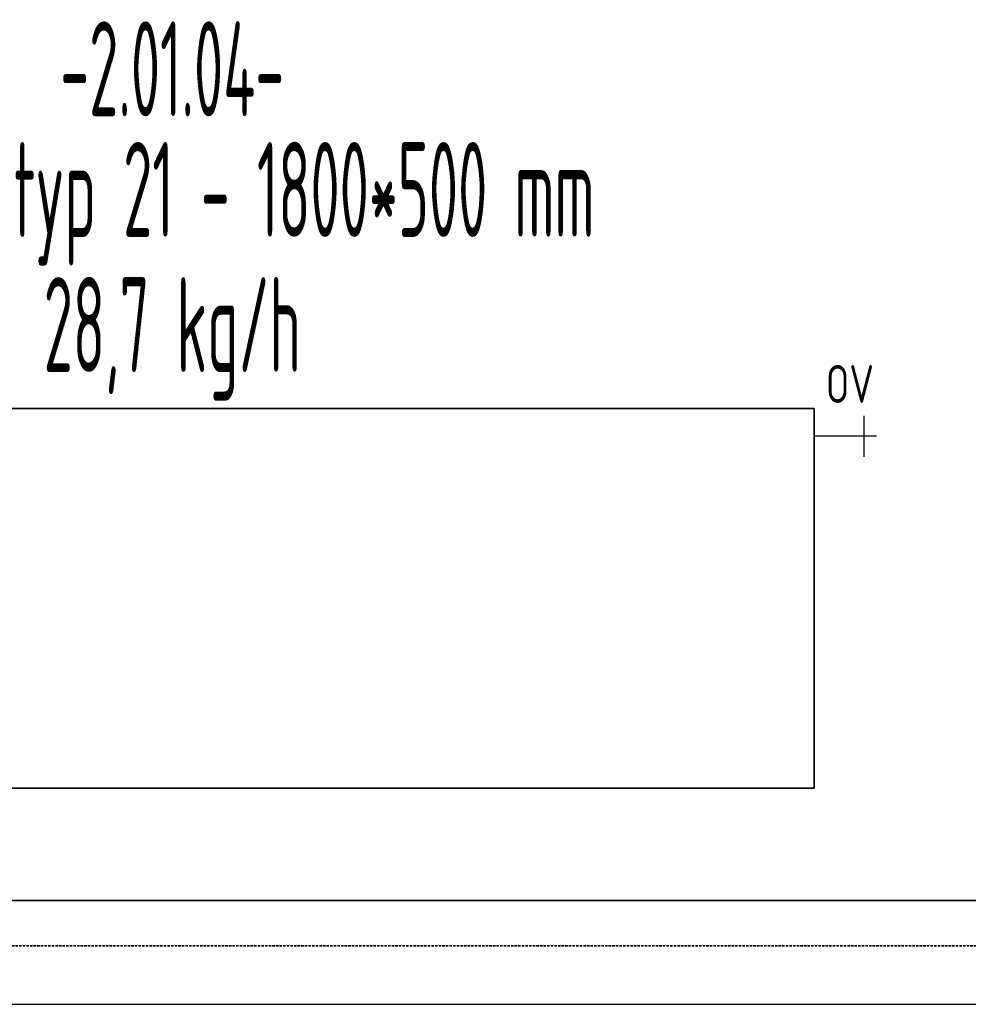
# Model space of a CAD drawing. Header units: millimetres. Extents: x 60394 to 199354, y 20895 to 166073.
# Tile 39 of 256: x 70418 to 71667, y 23695 to 24992. Entities that reach past the tile are written whole.
import ezdxf
from ezdxf.enums import TextEntityAlignment as Align

# ---------------------------------------------------------------- set-up
doc = ezdxf.new("R2010")
doc.units = ezdxf.units.MM
doc.linetypes.add('VERDECKT', pattern=[9.525, 6.35, -3.175])
for name, color, linetype, lineweight in [('JS_VYT_POPIS - OBECNĚ', 7, 'Continuous', 5), ('UT_SCHÉMA_POPIS', 7, 'VERDECKT', 5), ('UT_SCHÉMA_PŘÍVOD', 10, 'Continuous', 35), ('UT_SCHÉMA_SYMBOLY', 7, 'Continuous', 25), ('UT_SCHÉMA_ZPÁTEČKA', 172, 'VERDECKT', 35), ('UT_ZAŘÍZENÍ - OT', 3, 'Continuous', 35)]:
    doc.layers.add(name, color=color, linetype=linetype, lineweight=lineweight)
doc.styles.add('ISO 2.5', font='isocp.shx', dxfattribs={"width": 0.8, "height": 2.5})
doc.styles.add('VZT_POPIS', font='isocp.shx', dxfattribs={"width": 0.6, "height": 125})

msp = doc.modelspace()

# ---------------------------------------------------------------- linework, layer by layer
msp.add_line((64740.6, 23695.4), (199354.4, 23695.4))
at = {"layer": 'UT_SCHÉMA_PŘÍVOD'}
msp.add_line((73952, 23832.3), (67666.7, 23832.3), dxfattribs=at)
at = {"layer": 'UT_SCHÉMA_SYMBOLY'}
for p, q in [((71530.4, 24416.6), (71530.4, 24470.6)), ((71546.4, 24443.6), (71464.5, 24443.6))]:
    msp.add_line(p, q, dxfattribs=at)
at = {"layer": 'UT_SCHÉMA_ZPÁTEČKA', "ltscale": 0.5}
msp.add_line((74006.9, 23772.3), (67116.7, 23772.3), dxfattribs=at)
at = {"layer": 'UT_ZAŘÍZENÍ - OT', "linetype": 'Continuous'}
for p, q in [((71464.5, 24480.2), (69664.5, 24480.2)), ((71464.5, 23980.2), (71464.5, 24480.2)), ((69664.5, 23980.2), (71464.5, 23980.2))]:
    msp.add_line(p, q, dxfattribs=at)

# ---------------------------------------------------------------- texts
at = {"layer": 'JS_VYT_POPIS - OBECNĚ', "style": 'VZT_POPIS', "width": 0.5}
for s, p in [('-2.01.04-', (70619.1, 24927.6)), ('D-OT VK typ 21 - 1800*500 mm', (70619.1, 24768.7)), ('28,7 kg/h', (70619.1, 24590.7))]:
    msp.add_text(s, height=125, dxfattribs=at).set_placement(p, align=Align.MIDDLE_CENTER)
at = {"layer": 'UT_SCHÉMA_POPIS', "style": 'ISO 2.5', "width": 0.8}
msp.add_text('OV', height=50, dxfattribs=at).set_placement((71479.9, 24512.5), align=Align.MIDDLE_LEFT)

doc.saveas('drawing.dxf')
